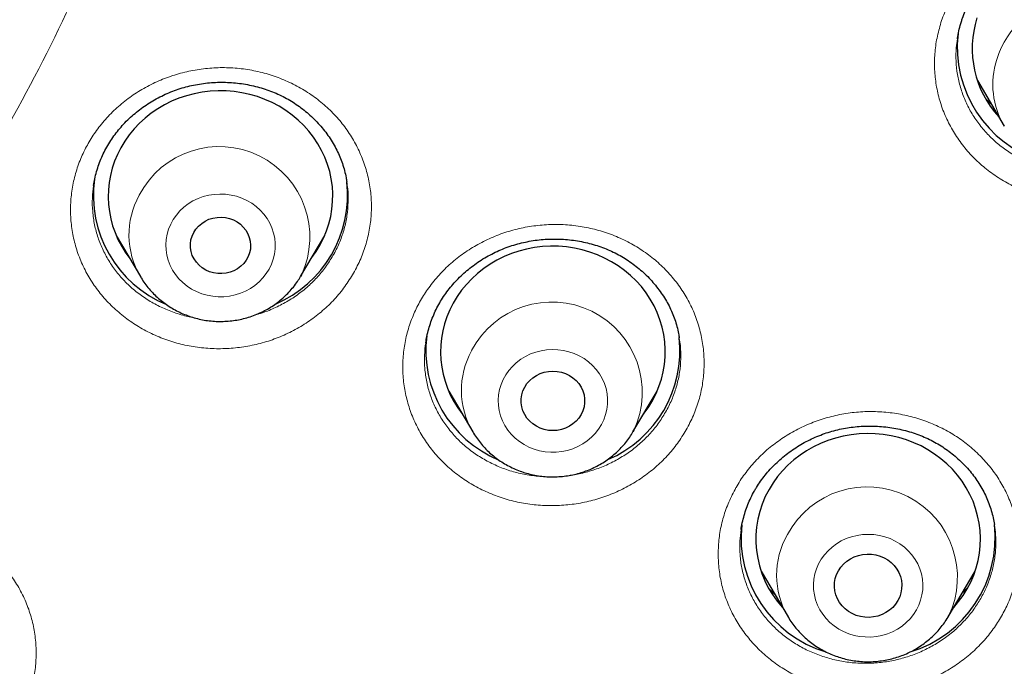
# Model space of a CAD drawing. Header units: millimetres. Extents: x 8 to 971, y 12 to 977.
# Tile 141 of 195: x 366 to 379, y 779 to 787. Entities that reach past the tile are written whole.
import ezdxf

# ---------------------------------------------------------------- set-up
doc = ezdxf.new("R2010")
doc.units = ezdxf.units.MM

msp = doc.modelspace()

# ---------------------------------------------------------------- linework, layer by layer
at = {"color": 7, "linetype": 'Continuous', "lineweight": 30}
for p, q in [((378.673, 786.616), (379.032, 786.006)), ((366.87, 785.22), (366.869, 785.213)), ((370.25, 785.262), (370.249, 785.269)), ((367.172, 784.545), (367.494, 783.999)), ((369.634, 783.999), (369.956, 784.545)), ((367.269, 784.381), (367.244, 784.405)), ((369.894, 784.421), (369.866, 784.393)), ((369.645, 784.018), (369.634, 783.999)), ((371.306, 783.122), (371.305, 783.113)), ((374.692, 783.171), (374.69, 783.179)), ((371.612, 782.469), (371.934, 781.923)), ((374.073, 781.923), (374.396, 782.469)), ((374.333, 782.343), (374.306, 782.318)), ((374.085, 781.942), (374.074, 781.923)), ((378.9, 780.679), (378.899, 780.688)), ((375.784, 780.064), (376.144, 779.454)), ((378.283, 779.454), (378.643, 780.064)), ((376.144, 779.454), (376.142, 779.457)), ((378.287, 779.46), (378.284, 779.455))]:
    msp.add_line(p, q, dxfattribs=at)
at = {"color": 252, "linetype": 'Continuous', "lineweight": 0}
for p, q in [((367.267, 784.385), (367.242, 784.409)), ((369.894, 784.422), (369.868, 784.395)), ((371.713, 782.298), (371.686, 782.325)), ((374.33, 782.338), (374.304, 782.313)), ((378.54, 779.838), (378.472, 779.773))]:
    msp.add_line(p, q, dxfattribs=at)
at = {"color": 7, "linetype": 'Continuous', "lineweight": 30, "flags": 128}
for points in [[(369.777, 784.241), (369.784, 784.251), (369.843, 784.335), (369.896, 784.422), (369.942, 784.513), (369.981, 784.607), (370.012, 784.703), (370.037, 784.801), (370.053, 784.9), (370.062, 785.001), (370.064, 785.101), (370.058, 785.202), (370.044, 785.302), (370.023, 785.4), (369.994, 785.497), (369.958, 785.592), (369.915, 785.684), (369.865, 785.773), (369.808, 785.858), (369.745, 785.94), (369.676, 786.017), (369.602, 786.089), (369.522, 786.156), (369.437, 786.217), (369.348, 786.273), (369.254, 786.322), (369.158, 786.365), (369.058, 786.402), (368.955, 786.431), (368.851, 786.454), (368.745, 786.47), (368.639, 786.479), (368.532, 786.48), (368.425, 786.474), (368.319, 786.461), (368.214, 786.441), (368.11, 786.414), (368.01, 786.38), (367.912, 786.34), (367.817, 786.293), (367.726, 786.24), (367.639, 786.18), (367.558, 786.116), (367.481, 786.046), (367.41, 785.97), (367.344, 785.891), (367.285, 785.807), (367.232, 785.719)], [(368.207, 784.588), (368.237, 784.633), (368.272, 784.673), (368.313, 784.709), (368.36, 784.739), (368.41, 784.763), (368.463, 784.779), (368.518, 784.789), (368.574, 784.792), (368.63, 784.787), (368.684, 784.774), (368.737, 784.755), (368.785, 784.729), (368.83, 784.697), (368.869, 784.66), (368.903, 784.618), (368.93, 784.571), (368.949, 784.522), (368.962, 784.471), (368.966, 784.418), (368.963, 784.365), (368.952, 784.314), (368.933, 784.264), (368.907, 784.217), (368.875, 784.174), (368.836, 784.136), (368.793, 784.103), (368.744, 784.076), (368.693, 784.056), (368.638, 784.043), (368.583, 784.037), (368.527, 784.038), (368.471, 784.047), (368.418, 784.062), (368.367, 784.085), (368.32, 784.114), (368.278, 784.149), (368.242, 784.189), (368.211, 784.233), (368.188, 784.281), (368.172, 784.332), (368.164, 784.384), (368.163, 784.436), (368.17, 784.489), (368.185, 784.539), (368.207, 784.588)], [(374.216, 782.165), (374.224, 782.175), (374.283, 782.259), (374.336, 782.346), (374.381, 782.437), (374.42, 782.531), (374.452, 782.627), (374.476, 782.725), (374.493, 782.824), (374.502, 782.925), (374.503, 783.025), (374.497, 783.126), (374.483, 783.225), (374.462, 783.324), (374.433, 783.421), (374.397, 783.516), (374.354, 783.608), (374.304, 783.697), (374.248, 783.782), (374.185, 783.864), (374.116, 783.941), (374.041, 784.013), (373.961, 784.08), (373.876, 784.141), (373.787, 784.197), (373.694, 784.246), (373.597, 784.289), (373.497, 784.326), (373.395, 784.355), (373.291, 784.378), (373.185, 784.394), (373.078, 784.402), (372.971, 784.404), (372.864, 784.398), (372.758, 784.385), (372.653, 784.365), (372.55, 784.338), (372.449, 784.304), (372.351, 784.264), (372.256, 784.217), (372.165, 784.164), (372.079, 784.104), (371.997, 784.04), (371.92, 783.969), (371.849, 783.894), (371.784, 783.815), (371.724, 783.731), (371.672, 783.643)], [(372.627, 782.521), (372.657, 782.568), (372.694, 782.61), (372.736, 782.647), (372.784, 782.678), (372.835, 782.703), (372.889, 782.721), (372.946, 782.732), (373.004, 782.736), (373.061, 782.732), (373.118, 782.721), (373.173, 782.703), (373.224, 782.678), (373.271, 782.647), (373.313, 782.61), (373.35, 782.568), (373.38, 782.521), (373.403, 782.471), (373.419, 782.419), (373.426, 782.365), (373.426, 782.311), (373.419, 782.257), (373.403, 782.205), (373.38, 782.155), (373.35, 782.108), (373.313, 782.066), (373.271, 782.029), (373.224, 781.998), (373.173, 781.973), (373.118, 781.955), (373.061, 781.943), (373.004, 781.94), (372.946, 781.943), (372.889, 781.955), (372.835, 781.973), (372.784, 781.998), (372.736, 782.029), (372.694, 782.066), (372.657, 782.108), (372.627, 782.155), (372.604, 782.205), (372.589, 782.257), (372.581, 782.311), (372.581, 782.365), (372.589, 782.419), (372.604, 782.471), (372.627, 782.521)], [(378.358, 779.58), (378.422, 779.657), (378.483, 779.74), (378.536, 779.827), (378.583, 779.917), (378.624, 780.011), (378.656, 780.106), (378.682, 780.204), (378.7, 780.303), (378.711, 780.403), (378.713, 780.504), (378.709, 780.605), (378.696, 780.704), (378.676, 780.803), (378.649, 780.901), (378.614, 780.996), (378.572, 781.088), (378.524, 781.178), (378.468, 781.264), (378.406, 781.346), (378.338, 781.424), (378.265, 781.497), (378.186, 781.565), (378.102, 781.627), (378.013, 781.684), (377.921, 781.735), (377.824, 781.779), (377.725, 781.816), (377.623, 781.847), (377.519, 781.871), (377.414, 781.888), (377.307, 781.898), (377.2, 781.901), (377.093, 781.896), (376.987, 781.885), (376.882, 781.866), (376.778, 781.84), (376.677, 781.808), (376.578, 781.768), (376.483, 781.723), (376.391, 781.67), (376.304, 781.612), (376.221, 781.548), (376.143, 781.479), (376.071, 781.405), (376.005, 781.326), (375.944, 781.243), (375.891, 781.156), (375.891, 781.156)], [(376.817, 780.068), (376.848, 780.115), (376.885, 780.158), (376.928, 780.196), (376.976, 780.228), (377.028, 780.254), (377.083, 780.274), (377.14, 780.286), (377.199, 780.292), (377.258, 780.29), (377.316, 780.281), (377.372, 780.265), (377.426, 780.242), (377.476, 780.213), (377.521, 780.178), (377.561, 780.137), (377.596, 780.092), (377.623, 780.044), (377.644, 779.992), (377.657, 779.938), (377.663, 779.883), (377.661, 779.828), (377.652, 779.773), (377.635, 779.72), (377.61, 779.67), (377.579, 779.623), (377.542, 779.58), (377.499, 779.542), (377.451, 779.51), (377.399, 779.484), (377.344, 779.464), (377.287, 779.452), (377.228, 779.446), (377.169, 779.448), (377.111, 779.457), (377.055, 779.473), (377.001, 779.496), (376.951, 779.525), (376.906, 779.56), (376.866, 779.601), (376.831, 779.646), (376.804, 779.694), (376.783, 779.746), (376.77, 779.8), (376.764, 779.855), (376.766, 779.91), (376.775, 779.965), (376.792, 780.018), (376.817, 780.068)]]:
    msp.add_lwpolyline(points, dxfattribs=at)
at = {"color": 252, "linetype": 'Continuous', "lineweight": 0, "flags": 128}
for points in [[(369.213, 784.098), (369.244, 784.163), (369.268, 784.23), (369.284, 784.299), (369.293, 784.369), (369.294, 784.439), (369.288, 784.51), (369.273, 784.579), (369.251, 784.647), (369.222, 784.712), (369.186, 784.774), (369.144, 784.832), (369.095, 784.886), (369.04, 784.935), (368.981, 784.978), (368.917, 785.015), (368.849, 785.046), (368.779, 785.07), (368.706, 785.087), (368.631, 785.098), (368.556, 785.1), (368.481, 785.096), (368.407, 785.084), (368.334, 785.066), (368.264, 785.04), (368.197, 785.008), (368.134, 784.969), (368.076, 784.925), (368.023, 784.875), (367.975, 784.82), (367.934, 784.761), (367.899, 784.698), (367.872, 784.632), (367.852, 784.564), (367.839, 784.495), (367.834, 784.424), (367.837, 784.353), (367.847, 784.283), (367.865, 784.215), (367.891, 784.148), (367.923, 784.085), (367.963, 784.025), (368.009, 783.968), (368.06, 783.917), (368.117, 783.871), (368.179, 783.831), (368.245, 783.797), (368.314, 783.769), (368.386, 783.748), (368.46, 783.735), (368.535, 783.728), (368.61, 783.729), (368.685, 783.737), (368.758, 783.752), (368.83, 783.775), (368.898, 783.804), (368.963, 783.839), (369.024, 783.881), (369.08, 783.928), (369.13, 783.98), (369.175, 784.037), (369.213, 784.098)], [(373.652, 782.022), (373.683, 782.086), (373.707, 782.154), (373.724, 782.222), (373.733, 782.293), (373.734, 782.363), (373.727, 782.434), (373.713, 782.503), (373.691, 782.571), (373.662, 782.636), (373.626, 782.698), (373.583, 782.756), (373.534, 782.81), (373.48, 782.859), (373.42, 782.902), (373.356, 782.939), (373.289, 782.97), (373.218, 782.994), (373.145, 783.011), (373.071, 783.021), (372.996, 783.024), (372.92, 783.02), (372.846, 783.008), (372.774, 782.989), (372.704, 782.964), (372.637, 782.931), (372.574, 782.893), (372.515, 782.848), (372.462, 782.799), (372.415, 782.744), (372.373, 782.685), (372.339, 782.622), (372.311, 782.556), (372.291, 782.488), (372.278, 782.418), (372.273, 782.348), (372.276, 782.277), (372.287, 782.207), (372.305, 782.139), (372.33, 782.072), (372.363, 782.009), (372.402, 781.948), (372.448, 781.892), (372.5, 781.841), (372.557, 781.795), (372.619, 781.755), (372.684, 781.721), (372.754, 781.693), (372.826, 781.672), (372.899, 781.659), (372.974, 781.652), (373.049, 781.653), (373.124, 781.661), (373.198, 781.676), (373.269, 781.698), (373.338, 781.727), (373.403, 781.763), (373.463, 781.805), (373.519, 781.852), (373.57, 781.904), (373.614, 781.961), (373.652, 782.022)], [(377.858, 779.545), (377.89, 779.609), (377.915, 779.676), (377.932, 779.745), (377.942, 779.815), (377.944, 779.886), (377.938, 779.956), (377.925, 780.026), (377.904, 780.093), (377.876, 780.159), (377.84, 780.221), (377.798, 780.28), (377.75, 780.334), (377.697, 780.384), (377.638, 780.428), (377.574, 780.466), (377.507, 780.498), (377.437, 780.523), (377.364, 780.541), (377.29, 780.552), (377.215, 780.555), (377.14, 780.552), (377.065, 780.541), (376.992, 780.523), (376.922, 780.498), (376.855, 780.467), (376.791, 780.429), (376.732, 780.385), (376.678, 780.336), (376.63, 780.282), (376.588, 780.223), (376.552, 780.161), (376.524, 780.096), (376.503, 780.028), (376.489, 779.958), (376.483, 779.888), (376.485, 779.817), (376.495, 779.747), (376.512, 779.678), (376.536, 779.611), (376.568, 779.547), (376.607, 779.487), (376.652, 779.43), (376.703, 779.378), (376.759, 779.331), (376.82, 779.29), (376.886, 779.256), (376.955, 779.227), (377.026, 779.206), (377.1, 779.191), (377.175, 779.184), (377.25, 779.183), (377.325, 779.191), (377.398, 779.205), (377.47, 779.226), (377.539, 779.255), (377.605, 779.289), (377.666, 779.33), (377.722, 779.377), (377.774, 779.428), (377.819, 779.485), (377.858, 779.545)]]:
    msp.add_lwpolyline(points, dxfattribs=at)
at = {"color": 252, "linetype": 'Continuous', "lineweight": 0}
for centre, radius, start, end in [((380.085, 786.536), 1.209, 334.108, 162.6455), ((379.968, 786.562), 1.089, 162.1439, 210.6982), ((368.549, 784.526), 1.208, 335.1598, 152.4583), ((368.432, 784.555), 1.09, 150.9792, 210.544), ((372.989, 782.45), 1.208, 335.1596, 152.4591), ((372.871, 782.479), 1.09, 150.9782, 210.545), ((377.199, 779.982), 1.207, 334.391, 151.8116), ((377.081, 780.01), 1.09, 150.2002, 210.4869)]:
    msp.add_arc(centre, radius, start, end, dxfattribs=at)
at = {"color": 7, "linetype": 'Continuous', "lineweight": 30}
for centre, radius, start, end in [((379.95, 787.043), 1.347, 162.3044, 222.5567), ((379.997, 787.062), 1.593, 173.4037, 252.7594), ((368.406, 785.07), 1.341, 151.0463, 218.1799), ((368.447, 785.084), 1.58, 172.117, 247.5583), ((368.677, 785.088), 1.585, 293.1011, 6.359), ((372.845, 782.994), 1.341, 151.0465, 218.1797), ((372.89, 783.01), 1.583, 172.8038, 247.4787), ((373.116, 783.012), 1.585, 293.103, 6.1626), ((377.059, 780.49), 1.345, 150.3406, 222.5874), ((377.11, 780.51), 1.594, 173.8129, 253.1696), ((377.314, 780.512), 1.596, 286.7391, 6.2015)]:
    msp.add_arc(centre, radius, start, end, dxfattribs=at)
for points, knots in [([(340.08, 755.314), (338.877, 755.42), (336.473, 755.633), (332.915, 756.297), (329.422, 757.208), (326.048, 758.376), (322.809, 759.778), (319.723, 761.402), (316.782, 763.249), (314.004, 765.307), (311.407, 767.563), (309.006, 770.004), (306.816, 772.614), (304.851, 775.377), (303.123, 778.277), (301.642, 781.296), (300.418, 784.414), (299.458, 787.613), (298.768, 790.873), (298.352, 794.173), (298.213, 797.494), (298.352, 800.816), (298.768, 804.116), (299.458, 807.376), (300.418, 810.575), (301.642, 813.693), (303.123, 816.712), (304.851, 819.612), (306.816, 822.375), (309.006, 824.985), (311.407, 827.426), (314.004, 829.682), (316.782, 831.74), (319.723, 833.586), (322.809, 835.21), (326.021, 836.602), (329.339, 837.752), (332.744, 838.655), (336.213, 839.303), (339.725, 839.694), (343.26, 839.824), (346.794, 839.694), (350.306, 839.303), (353.775, 838.655), (357.18, 837.752), (360.498, 836.602), (363.71, 835.21), (366.796, 833.586), (369.737, 831.74), (372.515, 829.682), (375.112, 827.426), (377.513, 824.985), (379.703, 822.375), (381.668, 819.612), (383.396, 816.712), (384.877, 813.693), (386.101, 810.575), (387.061, 807.376), (387.751, 804.116), (388.167, 800.816), (388.306, 797.494), (388.167, 794.173), (387.751, 790.873), (387.061, 787.613), (386.101, 784.414), (384.877, 781.296), (383.396, 778.277), (381.668, 775.377), (379.703, 772.614), (377.513, 770.004), (375.112, 767.563), (372.515, 765.307), (369.737, 763.249), (366.796, 761.402), (363.71, 759.778), (360.471, 758.376), (357.097, 757.208), (353.604, 756.297), (350.047, 755.633), (347.642, 755.42), (346.439, 755.314)], [0, 0, 0, 0, 0.013106, 0.026212, 0.039318, 0.052424, 0.065212, 0.078, 0.090788, 0.103576, 0.116364, 0.129151, 0.141939, 0.154727, 0.167515, 0.180303, 0.193091, 0.205879, 0.218667, 0.231454, 0.244242, 0.25703, 0.269818, 0.282606, 0.295394, 0.308182, 0.32097, 0.333758, 0.346545, 0.359333, 0.372121, 0.384909, 0.397697, 0.410485, 0.423273, 0.436061, 0.448848, 0.461636, 0.474424, 0.487212, 0.5, 0.512788, 0.525576, 0.538364, 0.551152, 0.563939, 0.576727, 0.589515, 0.602303, 0.615091, 0.627879, 0.640667, 0.653455, 0.666242, 0.67903, 0.691818, 0.704606, 0.717394, 0.730182, 0.74297, 0.755758, 0.768546, 0.781333, 0.794121, 0.806909, 0.819697, 0.832485, 0.845273, 0.858061, 0.870849, 0.883636, 0.896424, 0.909212, 0.922, 0.934788, 0.947576, 0.960682, 0.973788, 0.986894, 1, 1, 1, 1]), ([(364.833, 758.173), (364.904, 758.206), (365.164, 758.331), (365.602, 758.549), (366.135, 758.82), (366.637, 759.085), (367.111, 759.341), (367.558, 759.589), (367.983, 759.831), (368.386, 760.065), (368.765, 760.29), (369.12, 760.505), (369.45, 760.709), (369.755, 760.901), (370.036, 761.08), (370.293, 761.246), (370.525, 761.399), (370.735, 761.538), (370.921, 761.664), (371.085, 761.775), (371.227, 761.872), (371.346, 761.954), (371.444, 762.022), (371.516, 762.072), (371.567, 762.107), (371.6, 762.13), (371.624, 762.147), (371.644, 762.161), (371.672, 762.181), (371.715, 762.211), (371.78, 762.257), (371.865, 762.317), (371.969, 762.391), (372.093, 762.48), (372.236, 762.583), (372.397, 762.701), (372.571, 762.829), (372.751, 762.963), (373.037, 763.177), (373.424, 763.472), (374.036, 763.952), (374.76, 764.542), (375.451, 765.132), (375.993, 765.612), (376.393, 765.975), (376.788, 766.341), (377.133, 766.67), (377.436, 766.963), (377.702, 767.225), (377.979, 767.502), (378.266, 767.795), (378.571, 768.111), (378.892, 768.451), (379.229, 768.816), (379.577, 769.2), (379.933, 769.604), (380.299, 770.029), (380.666, 770.465), (381.032, 770.912), (381.397, 771.37), (381.768, 771.847), (382.143, 772.344), (382.452, 772.766), (382.696, 773.106), (382.873, 773.357), (383.044, 773.602), (383.205, 773.836), (383.353, 774.054), (383.495, 774.267), (383.63, 774.47), (383.756, 774.664), (383.866, 774.834), (383.955, 774.973), (384.025, 775.083), (384.079, 775.168), (384.123, 775.237), (384.158, 775.293), (384.187, 775.339), (384.215, 775.384), (384.247, 775.435), (384.285, 775.497), (384.334, 775.577), (384.395, 775.676), (384.469, 775.796), (384.551, 775.933), (384.64, 776.08), (384.731, 776.233), (384.866, 776.462), (385.046, 776.771), (385.285, 777.193), (385.543, 777.66), (385.818, 778.175), (386.103, 778.726), (386.396, 779.312), (386.692, 779.93), (386.984, 780.563), (387.269, 781.21), (387.541, 781.857), (387.8, 782.502), (388.047, 783.146), (388.243, 783.685), (388.394, 784.114), (388.502, 784.43), (388.605, 784.738), (388.7, 785.029), (388.785, 785.295), (388.859, 785.534), (388.924, 785.745), (388.979, 785.93), (389.026, 786.088), (389.06, 786.204), (389.083, 786.286), (389.098, 786.338), (389.111, 786.382), (389.121, 786.418), (389.131, 786.453), (389.143, 786.494), (389.159, 786.552), (389.181, 786.629), (389.208, 786.728), (389.242, 786.849), (389.28, 786.991), (389.324, 787.155), (389.373, 787.341), (389.425, 787.543), (389.479, 787.756), (389.533, 787.972), (389.586, 788.19), (389.637, 788.405), (389.685, 788.615), (389.749, 788.897), (389.825, 789.246), (389.911, 789.658), (389.988, 790.051), (390.059, 790.426), (390.123, 790.783), (390.18, 791.12), (390.232, 791.44), (390.279, 791.74), (390.321, 792.022), (390.369, 792.367), (390.423, 792.775), (390.479, 793.236), (390.527, 793.669), (390.567, 794.072), (390.594, 794.373), (390.611, 794.574), (390.62, 794.677), (390.627, 794.761), (390.631, 794.82), (390.635, 794.864), (390.638, 794.905), (390.642, 794.961), (390.647, 795.035), (390.655, 795.135), (390.663, 795.26), (390.673, 795.404), (390.682, 795.555), (390.691, 795.711), (390.7, 795.871), (390.71, 796.068), (390.721, 796.304), (390.731, 796.583), (390.74, 796.851), (390.747, 797.101), (390.751, 797.321), (390.754, 797.521), (390.756, 797.702), (390.757, 797.863), (390.758, 797.985), (390.758, 798.077), (390.758, 798.146), (390.758, 798.216), (390.758, 798.261), (390.758, 798.284)], [0, 0, 0, 0, 0.004554, 0.016714, 0.028355, 0.039282, 0.049707, 0.059631, 0.069053, 0.078151, 0.086726, 0.094778, 0.102308, 0.109316, 0.1158, 0.121763, 0.127173, 0.132066, 0.136443, 0.140303, 0.143646, 0.146473, 0.148782, 0.150575, 0.151637, 0.152373, 0.152928, 0.153374, 0.153813, 0.154908, 0.15646, 0.158471, 0.160972, 0.163941, 0.16738, 0.171287, 0.175621, 0.180029, 0.184433, 0.196521, 0.208575, 0.230017, 0.251351, 0.261978, 0.272578, 0.283152, 0.293728, 0.300686, 0.30802, 0.315728, 0.323812, 0.332271, 0.341653, 0.351458, 0.361684, 0.372333, 0.383405, 0.394899, 0.406123, 0.417723, 0.429698, 0.44205, 0.454776, 0.460844, 0.466994, 0.473047, 0.478697, 0.483937, 0.488767, 0.493935, 0.498534, 0.502565, 0.506027, 0.508387, 0.510383, 0.512015, 0.513283, 0.514317, 0.515307, 0.516458, 0.517906, 0.519649, 0.522056, 0.524866, 0.528078, 0.531571, 0.535126, 0.538739, 0.547483, 0.556547, 0.567755, 0.579416, 0.591531, 0.604986, 0.618711, 0.632661, 0.646836, 0.661237, 0.674881, 0.688721, 0.702758, 0.709443, 0.716172, 0.722861, 0.729044, 0.734653, 0.739686, 0.744145, 0.748029, 0.751338, 0.754072, 0.755355, 0.756456, 0.757376, 0.758115, 0.758711, 0.759541, 0.760705, 0.762325, 0.764394, 0.766913, 0.769882, 0.7733, 0.777168, 0.781486, 0.78584, 0.790431, 0.79495, 0.799383, 0.803732, 0.807997, 0.81685, 0.825313, 0.833388, 0.841075, 0.848372, 0.85528, 0.861799, 0.86793, 0.873671, 0.879033, 0.889039, 0.898525, 0.907179, 0.915349, 0.923035, 0.925455, 0.927568, 0.929269, 0.93056, 0.931164, 0.931928, 0.933057, 0.934553, 0.936415, 0.939139, 0.942104, 0.945157, 0.948297, 0.951526, 0.954841, 0.960229, 0.965834, 0.971654, 0.976476, 0.980904, 0.984939, 0.988581, 0.991829, 0.994685, 0.995999, 0.997298, 0.998621, 1, 1, 1, 1]), ([(378.459, 787.406), (378.464, 787.421), (378.48, 787.467), (378.51, 787.543), (378.553, 787.634), (378.603, 787.722), (378.659, 787.809), (378.72, 787.892), (378.788, 787.972), (378.86, 788.049), (378.938, 788.121), (379.02, 788.188), (379.105, 788.25), (379.194, 788.307), (379.287, 788.358), (379.381, 788.403), (379.479, 788.443), (379.579, 788.477), (379.683, 788.505), (379.789, 788.528), (379.896, 788.545), (380.005, 788.555), (380.115, 788.56), (380.224, 788.558), (380.331, 788.55), (380.437, 788.536), (380.541, 788.516), (380.641, 788.489), (380.74, 788.457), (380.837, 788.419), (380.932, 788.375), (381.024, 788.325), (381.113, 788.27), (381.198, 788.209), (381.279, 788.143), (381.356, 788.073), (381.427, 787.999), (381.492, 787.921), (381.552, 787.839), (381.605, 787.755), (381.652, 787.668), (381.694, 787.578), (381.729, 787.486), (381.757, 787.39), (381.778, 787.303), (381.786, 787.247), (381.79, 787.224)], [0, 0, 0, 0, 0.011011, 0.033905, 0.056907, 0.08005, 0.103319, 0.126683, 0.150111, 0.17356, 0.196972, 0.220299, 0.2435, 0.266538, 0.289384, 0.312015, 0.334561, 0.357328, 0.380346, 0.403569, 0.426939, 0.450389, 0.473848, 0.497223, 0.520448, 0.543466, 0.566232, 0.58875, 0.611273, 0.634093, 0.657129, 0.680348, 0.703709, 0.727168, 0.750677, 0.774182, 0.797633, 0.82099, 0.844234, 0.86735, 0.890342, 0.913435, 0.936693, 0.960104, 0.983642, 1, 1, 1, 1]), ([(378.405, 787.172), (378.405, 787.175), (378.409, 787.212), (378.424, 787.28), (378.443, 787.355), (378.456, 787.396), (378.459, 787.406)], [0, 0, 0, 0, 0.04097, 0.459667, 0.87537, 1, 1, 1, 1]), ([(366.87, 785.213), (366.875, 785.243), (366.885, 785.306), (366.909, 785.401), (366.94, 785.497), (366.977, 785.591), (367.02, 785.683), (367.07, 785.771), (367.125, 785.856), (367.186, 785.937), (367.252, 786.016), (367.324, 786.091), (367.402, 786.162), (367.484, 786.228), (367.57, 786.29), (367.66, 786.347), (367.754, 786.399), (367.851, 786.444), (367.95, 786.484), (368.051, 786.518), (368.153, 786.545), (368.257, 786.567), (368.362, 786.582), (368.469, 786.592), (368.577, 786.595), (368.685, 786.592), (368.793, 786.583), (368.9, 786.568), (369.006, 786.546), (369.109, 786.519), (369.21, 786.486), (369.307, 786.447), (369.401, 786.403), (369.49, 786.354), (369.577, 786.299), (369.661, 786.238), (369.741, 786.172), (369.817, 786.102), (369.888, 786.026), (369.954, 785.947), (370.015, 785.864), (370.07, 785.778), (370.118, 785.689), (370.159, 785.599), (370.194, 785.508), (370.221, 785.414), (370.24, 785.334), (370.248, 785.286), (370.25, 785.269)], [0, 0, 0, 0, 0.0203655, 0.042813, 0.0651815, 0.0874372, 0.109559, 0.1315261, 0.1533369, 0.1752134, 0.1971989, 0.219278, 0.2414252, 0.2636117, 0.2858039, 0.3079621, 0.3300554, 0.352058, 0.3739496, 0.3957183, 0.4172953, 0.4387888, 0.4604632, 0.4823001, 0.5042733, 0.5263479, 0.548483, 0.5706314, 0.592732, 0.6147415, 0.6366197, 0.6583373, 0.6798594, 0.701259, 0.7228971, 0.7448126, 0.7669619, 0.7892924, 0.8117389, 0.8342365, 0.8567102, 0.8790812, 0.9012985, 0.923314, 0.9451017, 0.9668602, 0.9888365, 1, 1, 1, 1]), ([(378.855, 786.307), (378.842, 786.317), (378.819, 786.337), (378.799, 786.359), (378.789, 786.369)], [0, 0, 0, 0, 0.5275111, 1, 1, 1, 1]), ([(371.306, 783.113), (371.31, 783.142), (371.32, 783.204), (371.344, 783.298), (371.374, 783.394), (371.411, 783.489), (371.454, 783.58), (371.503, 783.668), (371.558, 783.754), (371.619, 783.835), (371.685, 783.914), (371.757, 783.989), (371.834, 784.061), (371.916, 784.128), (372.002, 784.19), (372.092, 784.248), (372.186, 784.299), (372.282, 784.346), (372.381, 784.386), (372.482, 784.42), (372.584, 784.448), (372.688, 784.47), (372.794, 784.487), (372.9, 784.497), (373.008, 784.501), (373.117, 784.498), (373.225, 784.49), (373.332, 784.475), (373.438, 784.455), (373.542, 784.428), (373.643, 784.396), (373.74, 784.358), (373.834, 784.314), (373.924, 784.266), (374.011, 784.211), (374.095, 784.151), (374.175, 784.086), (374.252, 784.016), (374.324, 783.941), (374.39, 783.862), (374.451, 783.779), (374.507, 783.694), (374.555, 783.606), (374.597, 783.516), (374.633, 783.425), (374.661, 783.331), (374.681, 783.25), (374.689, 783.198), (374.691, 783.18)], [0, 0, 0, 0, 0.0195325, 0.0419638, 0.0643082, 0.0865443, 0.1086472, 0.1305944, 0.1523758, 0.174215, 0.1961658, 0.2182088, 0.2403231, 0.2624819, 0.2846486, 0.3067824, 0.3288537, 0.3508376, 0.3727123, 0.3944662, 0.4160458, 0.4375058, 0.459148, 0.480955, 0.5029012, 0.5249522, 0.5470672, 0.5692012, 0.5912917, 0.6132943, 0.6351693, 0.6568867, 0.6784108, 0.6997784, 0.7213836, 0.7432684, 0.7653915, 0.7876974, 0.8101279, 0.8326156, 0.8550853, 0.8774576, 0.8996837, 0.9217084, 0.9435056, 0.9651868, 0.9871464, 1, 1, 1, 1]), ([(367.493, 784.002), (367.497, 783.995), (367.516, 783.961), (367.554, 783.906), (367.609, 783.835), (367.67, 783.768), (367.735, 783.706), (367.806, 783.649), (367.88, 783.597), (367.958, 783.551), (368.04, 783.51), (368.125, 783.476), (368.212, 783.447), (368.301, 783.425), (368.392, 783.409), (368.484, 783.4), (368.576, 783.398), (368.669, 783.402), (368.761, 783.413), (368.851, 783.43), (368.94, 783.454), (369.028, 783.485), (369.112, 783.521), (369.193, 783.564), (369.271, 783.612), (369.345, 783.666), (369.414, 783.726), (369.479, 783.789), (369.538, 783.858), (369.59, 783.928), (369.62, 783.976), (369.634, 783.999)], [0, 0, 0, 0, 0.009664, 0.044708, 0.079809, 0.114963, 0.150175, 0.185445, 0.220779, 0.25617, 0.291619, 0.327122, 0.362673, 0.398269, 0.433904, 0.469572, 0.505266, 0.540982, 0.576709, 0.612441, 0.648169, 0.683889, 0.719588, 0.755264, 0.790903, 0.826503, 0.862056, 0.897554, 0.932996, 0.968375, 1, 1, 1, 1]), ([(371.713, 782.297), (371.713, 782.297), (371.703, 782.306), (371.694, 782.316), (371.686, 782.324)], [0, 0, 0, 0, 0.070446, 1, 1, 1, 1]), ([(371.933, 781.926), (371.937, 781.919), (371.955, 781.885), (371.994, 781.829), (372.049, 781.759), (372.109, 781.692), (372.175, 781.63), (372.245, 781.573), (372.32, 781.521), (372.398, 781.475), (372.48, 781.434), (372.564, 781.4), (372.652, 781.371), (372.741, 781.349), (372.832, 781.333), (372.924, 781.324), (373.016, 781.322), (373.108, 781.326), (373.2, 781.337), (373.291, 781.354), (373.38, 781.378), (373.467, 781.409), (373.551, 781.445), (373.633, 781.488), (373.711, 781.536), (373.784, 781.59), (373.854, 781.649), (373.918, 781.713), (373.977, 781.782), (374.03, 781.852), (374.059, 781.9), (374.073, 781.923)], [0, 0, 0, 0, 0.009659, 0.044708, 0.079805, 0.114959, 0.150172, 0.185445, 0.220776, 0.256168, 0.291616, 0.327119, 0.362671, 0.398267, 0.433902, 0.469571, 0.505266, 0.540981, 0.57671, 0.612442, 0.64817, 0.683889, 0.71959, 0.755264, 0.790906, 0.826506, 0.862059, 0.897558, 0.932996, 0.968374, 1, 1, 1, 1]), ([(375.698, 781.14), (375.706, 781.154), (375.731, 781.196), (375.777, 781.266), (375.838, 781.347), (375.904, 781.425), (375.977, 781.499), (376.055, 781.57), (376.137, 781.637), (376.224, 781.698), (376.314, 781.755), (376.408, 781.807), (376.505, 781.852), (376.604, 781.892), (376.705, 781.926), (376.807, 781.953), (376.91, 781.974), (377.015, 781.99), (377.122, 781.999), (377.231, 782.002), (377.339, 782), (377.448, 781.991), (377.556, 781.975), (377.662, 781.954), (377.765, 781.927), (377.866, 781.894), (377.963, 781.856), (378.056, 781.812), (378.145, 781.763), (378.232, 781.708), (378.315, 781.648), (378.395, 781.583), (378.471, 781.512), (378.542, 781.438), (378.607, 781.359), (378.667, 781.276), (378.721, 781.19), (378.769, 781.102), (378.81, 781.012), (378.845, 780.919), (378.873, 780.825), (378.891, 780.748), (378.898, 780.702), (378.9, 780.688)], [0, 0, 0, 0, 0.011938, 0.036621, 0.061414, 0.086364, 0.111452, 0.136652, 0.161927, 0.187233, 0.212506, 0.237697, 0.262759, 0.287649, 0.312338, 0.336797, 0.36117, 0.385788, 0.410686, 0.435811, 0.461103, 0.486488, 0.51189, 0.537208, 0.562371, 0.587318, 0.611997, 0.636411, 0.66083, 0.68559, 0.710591, 0.735799, 0.761173, 0.786659, 0.812208, 0.837766, 0.863269, 0.88868, 0.913969, 0.939117, 0.964127, 0.989206, 1, 1, 1, 1]), ([(375.518, 780.621), (375.518, 780.626), (375.523, 780.664), (375.538, 780.735), (375.564, 780.833), (375.597, 780.929), (375.636, 781.022), (375.671, 781.092), (375.692, 781.131), (375.698, 781.14)], [0, 0, 0, 0, 0.02611, 0.211283, 0.395836, 0.579474, 0.761882, 0.942915, 1, 1, 1, 1]), ([(375.965, 779.757), (375.953, 779.767), (375.928, 779.789), (375.905, 779.813), (375.893, 779.826)], [0, 0, 0, 0, 0.454765, 1, 1, 1, 1]), ([(378.543, 779.843), (378.524, 779.824), (378.502, 779.801), (378.478, 779.78), (378.473, 779.776)], [0, 0, 0, 0, 0.832529, 1, 1, 1, 1]), ([(376.142, 779.458), (376.143, 779.455), (376.159, 779.425), (376.195, 779.373), (376.249, 779.302), (376.308, 779.235), (376.373, 779.172), (376.442, 779.114), (376.516, 779.061), (376.594, 779.014), (376.675, 778.972), (376.759, 778.936), (376.846, 778.907), (376.935, 778.883), (377.026, 778.866), (377.117, 778.856), (377.21, 778.852), (377.302, 778.856), (377.394, 778.865), (377.485, 778.882), (377.574, 778.905), (377.662, 778.934), (377.747, 778.969), (377.829, 779.011), (377.907, 779.059), (377.982, 779.112), (378.052, 779.17), (378.117, 779.233), (378.177, 779.301), (378.232, 779.373), (378.267, 779.425), (378.283, 779.453), (378.284, 779.455)], [0, 0, 0, 0, 0.004013, 0.039018, 0.074076, 0.109189, 0.144359, 0.17959, 0.214879, 0.250229, 0.285638, 0.321099, 0.35661, 0.392166, 0.427762, 0.463393, 0.499052, 0.534733, 0.570426, 0.606127, 0.641824, 0.677512, 0.713184, 0.748833, 0.784446, 0.820023, 0.855553, 0.891027, 0.926448, 0.961807, 0.997102, 1, 1, 1, 1])]:
    msp.add_open_spline(points, degree=3, knots=knots, dxfattribs=at)
at = {"color": 252, "linetype": 'Continuous', "lineweight": 0}
for points, knots in [([(339.798, 773.529), (339.084, 773.638), (337.655, 773.856), (335.559, 774.4), (333.572, 775.079), (331.704, 775.889), (329.961, 776.806), (328.299, 777.85), (326.729, 779.012), (325.262, 780.287), (323.905, 781.666), (322.668, 783.141), (321.558, 784.703), (320.581, 786.341), (319.744, 788.047), (319.053, 789.809), (318.51, 791.616), (318.12, 793.458), (317.885, 795.323), (317.807, 797.199), (317.885, 799.076), (318.12, 800.941), (318.51, 802.783), (319.053, 804.59), (319.744, 806.352), (320.581, 808.058), (321.558, 809.696), (322.668, 811.258), (323.905, 812.733), (325.262, 814.112), (326.729, 815.387), (328.299, 816.549), (329.961, 817.593), (331.704, 818.51), (333.519, 819.296), (335.394, 819.946), (337.318, 820.456), (339.278, 820.823), (341.263, 821.043), (343.26, 821.117), (345.257, 821.043), (347.241, 820.823), (349.201, 820.456), (351.125, 819.946), (353, 819.296), (354.815, 818.51), (356.558, 817.593), (358.22, 816.549), (359.79, 815.387), (361.257, 814.112), (362.614, 812.733), (363.851, 811.258), (364.961, 809.696), (365.938, 808.058), (366.775, 806.352), (367.466, 804.59), (368.009, 802.783), (368.399, 800.941), (368.634, 799.076), (368.712, 797.199), (368.634, 795.323), (368.399, 793.458), (368.009, 791.616), (367.466, 789.809), (366.775, 788.047), (365.938, 786.341), (364.961, 784.703), (363.851, 783.141), (362.614, 781.666), (361.257, 780.287), (359.79, 779.012), (358.22, 777.85), (356.558, 776.806), (354.815, 775.889), (352.95, 775.08), (350.968, 774.403), (348.88, 773.86), (347.457, 773.641), (346.745, 773.532)], [0, 0, 0, 0, 0.014209, 0.028417, 0.042626, 0.055696, 0.068766, 0.081836, 0.094907, 0.107977, 0.121047, 0.134117, 0.147187, 0.160257, 0.173327, 0.186398, 0.199468, 0.212538, 0.225608, 0.238678, 0.251748, 0.264818, 0.277889, 0.290959, 0.304029, 0.317099, 0.330169, 0.343239, 0.356309, 0.36938, 0.38245, 0.39552, 0.40859, 0.42166, 0.43473, 0.4478, 0.460871, 0.473941, 0.487011, 0.500081, 0.513151, 0.526221, 0.539292, 0.552362, 0.565432, 0.578502, 0.591572, 0.604642, 0.617712, 0.630783, 0.643853, 0.656923, 0.669993, 0.683063, 0.696133, 0.709203, 0.722274, 0.735344, 0.748414, 0.761484, 0.774554, 0.787624, 0.800694, 0.813765, 0.826835, 0.839905, 0.852975, 0.866045, 0.879115, 0.892186, 0.905256, 0.918326, 0.931396, 0.944466, 0.957536, 0.971691, 0.985845, 1, 1, 1, 1]), ([(346.66, 774.616), (347.327, 774.721), (348.662, 774.93), (350.619, 775.442), (352.485, 776.082), (354.251, 776.847), (355.909, 777.72), (357.49, 778.712), (358.983, 779.818), (360.379, 781.031), (361.669, 782.342), (362.846, 783.745), (363.902, 785.231), (364.831, 786.789), (365.627, 788.411), (366.285, 790.087), (366.801, 791.807), (367.172, 793.559), (367.395, 795.333), (367.47, 797.118), (367.395, 798.903), (367.172, 800.677), (366.801, 802.429), (366.285, 804.148), (365.627, 805.824), (364.831, 807.446), (363.902, 809.005), (362.846, 810.49), (361.669, 811.893), (360.379, 813.205), (358.983, 814.417), (357.49, 815.523), (355.909, 816.515), (354.251, 817.388), (352.524, 818.136), (350.741, 818.754), (348.911, 819.239), (347.047, 819.588), (345.159, 819.798), (343.26, 819.868), (341.36, 819.798), (339.472, 819.588), (337.608, 819.239), (335.778, 818.754), (333.995, 818.136), (332.268, 817.388), (330.61, 816.515), (329.029, 815.523), (327.536, 814.417), (326.14, 813.205), (324.85, 811.893), (323.673, 810.49), (322.617, 809.005), (321.688, 807.446), (320.892, 805.824), (320.234, 804.148), (319.718, 802.429), (319.347, 800.677), (319.124, 798.903), (319.049, 797.118), (319.124, 795.333), (319.347, 793.559), (319.718, 791.807), (320.234, 790.087), (320.892, 788.411), (321.688, 786.789), (322.617, 785.231), (323.673, 783.745), (324.85, 782.342), (326.14, 781.031), (327.536, 779.818), (329.029, 778.712), (330.61, 777.72), (332.268, 776.847), (334.034, 776.082), (335.9, 775.442), (337.858, 774.93), (339.192, 774.721), (339.859, 774.616)], [0, 0, 0, 0, 0.013976, 0.027953, 0.041929, 0.055017, 0.068105, 0.081192, 0.09428, 0.107368, 0.120455, 0.133543, 0.146631, 0.159719, 0.172806, 0.185894, 0.198982, 0.212069, 0.225157, 0.238245, 0.251332, 0.26442, 0.277508, 0.290595, 0.303683, 0.316771, 0.329859, 0.342946, 0.356034, 0.369122, 0.382209, 0.395297, 0.408385, 0.421472, 0.43456, 0.447648, 0.460735, 0.473823, 0.486911, 0.499999, 0.513086, 0.526174, 0.539262, 0.552349, 0.565437, 0.578525, 0.591612, 0.6047, 0.617788, 0.630876, 0.643963, 0.657051, 0.670139, 0.683226, 0.696314, 0.709402, 0.722489, 0.735577, 0.748665, 0.761752, 0.77484, 0.787928, 0.801016, 0.814103, 0.827191, 0.840279, 0.853366, 0.866454, 0.879542, 0.892629, 0.905717, 0.918805, 0.931893, 0.94498, 0.958068, 0.972045, 0.986023, 1, 1, 1, 1]), ([(339.895, 775.418), (339.266, 775.519), (338.009, 775.721), (336.165, 776.207), (334.396, 776.815), (332.712, 777.545), (331.121, 778.382), (329.604, 779.334), (328.172, 780.396), (326.832, 781.559), (325.594, 782.818), (324.465, 784.164), (323.451, 785.589), (322.56, 787.085), (321.796, 788.642), (321.165, 790.25), (320.67, 791.9), (320.314, 793.581), (320.099, 795.283), (320.028, 796.996), (320.099, 798.709), (320.314, 800.411), (320.67, 802.092), (321.165, 803.742), (321.796, 805.35), (322.56, 806.907), (323.451, 808.403), (324.465, 809.828), (325.594, 811.174), (326.832, 812.433), (328.172, 813.596), (329.604, 814.657), (331.121, 815.61), (332.712, 816.447), (334.369, 817.165), (336.081, 817.758), (337.836, 818.224), (339.625, 818.558), (341.437, 818.759), (343.26, 818.827), (345.082, 818.759), (346.894, 818.558), (348.683, 818.224), (350.439, 817.758), (352.15, 817.165), (353.807, 816.447), (355.398, 815.61), (356.915, 814.657), (358.347, 813.596), (359.687, 812.433), (360.925, 811.174), (362.054, 809.828), (363.068, 808.403), (363.959, 806.907), (364.723, 805.35), (365.354, 803.742), (365.849, 802.092), (366.205, 800.411), (366.42, 798.709), (366.491, 796.996), (366.42, 795.283), (366.205, 793.581), (365.849, 791.9), (365.354, 790.25), (364.723, 788.642), (363.959, 787.085), (363.068, 785.589), (362.054, 784.164), (360.925, 782.818), (359.687, 781.559), (358.347, 780.396), (356.915, 779.334), (355.398, 778.382), (353.807, 777.545), (352.12, 776.814), (350.346, 776.205), (348.494, 775.717), (347.231, 775.515), (346.6, 775.415)], [0, 0, 0, 0, 0.013748, 0.027497, 0.041245, 0.05435, 0.067455, 0.080559, 0.093664, 0.106769, 0.119873, 0.132978, 0.146083, 0.159188, 0.172292, 0.185397, 0.198502, 0.211606, 0.224711, 0.237816, 0.250921, 0.264025, 0.27713, 0.290235, 0.30334, 0.316444, 0.329549, 0.342654, 0.355758, 0.368863, 0.381968, 0.395073, 0.408177, 0.421282, 0.434387, 0.447492, 0.460596, 0.473701, 0.486806, 0.49991, 0.513015, 0.52612, 0.539225, 0.552329, 0.565434, 0.578539, 0.591643, 0.604748, 0.617853, 0.630958, 0.644062, 0.657167, 0.670272, 0.683377, 0.696481, 0.709586, 0.722691, 0.735795, 0.7489, 0.762005, 0.77511, 0.788214, 0.801319, 0.814424, 0.827529, 0.840633, 0.853738, 0.866843, 0.879947, 0.893052, 0.906157, 0.919262, 0.932366, 0.945471, 0.958576, 0.972384, 0.986192, 1, 1, 1, 1]), ([(388.758, 797.426), (388.739, 796.495), (388.702, 794.632), (388.398, 791.846), (387.913, 789.079), (387.236, 786.349), (386.373, 783.669), (385.325, 781.053), (384.097, 778.506), (382.691, 776.038), (381.114, 773.657), (379.378, 771.378), (377.488, 769.213), (375.49, 767.208), (373.398, 765.36), (371.224, 763.667), (368.937, 762.104), (366.558, 760.664), (364.898, 759.825), (364.07, 759.406)], [0, 0, 0, 0, 0.059647, 0.119293, 0.179195, 0.239107, 0.298753, 0.35839, 0.418037, 0.477683, 0.537584, 0.597497, 0.657143, 0.716779, 0.77332, 0.829847, 0.88658, 0.943426, 1, 1, 1, 1]), ([(378.186, 787.39), (378.186, 787.391), (378.208, 787.459), (378.261, 787.593), (378.362, 787.783), (378.485, 787.963), (378.629, 788.128), (378.792, 788.278), (378.97, 788.41), (379.164, 788.523), (379.369, 788.615), (379.584, 788.685), (379.806, 788.732), (380.031, 788.756), (380.257, 788.756), (380.482, 788.732), (380.702, 788.685), (380.915, 788.615), (381.117, 788.523), (381.307, 788.41), (381.482, 788.277), (381.639, 788.127), (381.777, 787.961), (381.894, 787.781), (381.988, 787.589), (382.058, 787.389), (382.104, 787.182), (382.124, 786.972), (382.12, 786.76), (382.09, 786.554), (382.038, 786.357), (381.964, 786.166), (381.867, 785.978), (381.745, 785.798), (381.602, 785.631), (381.441, 785.481), (381.263, 785.347), (381.07, 785.233), (380.865, 785.14), (380.651, 785.068), (380.43, 785.019), (380.205, 784.994), (379.978, 784.993), (379.753, 785.015), (379.533, 785.061), (379.32, 785.13), (379.117, 785.22), (378.926, 785.332), (378.75, 785.463), (378.592, 785.612), (378.453, 785.778), (378.335, 785.957), (378.239, 786.147), (378.167, 786.347), (378.12, 786.554), (378.097, 786.764), (378.101, 786.975), (378.128, 787.185), (378.167, 787.322), (378.186, 787.39)], [0, 0, 0, 0, 0.000144, 0.0179941, 0.0359012, 0.0537511, 0.0716005, 0.0895071, 0.1073572, 0.1252188, 0.1431377, 0.1609998, 0.1788814, 0.1968201, 0.214702, 0.2326022, 0.2505595, 0.2684599, 0.2863693, 0.3043357, 0.3222452, 0.3401507, 0.3581128, 0.376018, 0.3939078, 0.4118542, 0.4297432, 0.4476132, 0.4655388, 0.4834075, 0.5001256, 0.5168422, 0.534699, 0.5526115, 0.5704674, 0.5883229, 0.6062353, 0.6240913, 0.6419591, 0.6598835, 0.6777514, 0.6956395, 0.7135846, 0.7314728, 0.7493772, 0.7673387, 0.7852432, 0.8031526, 0.8211198, 0.8390297, 0.8569304, 0.8748891, 0.8927906, 0.9106736, 0.928614, 0.9464973, 0.9643128, 0.9821851, 1, 1, 1, 1]), ([(378.406, 787.172), (378.4, 787.133), (378.385, 787.035), (378.385, 786.877), (378.403, 786.698), (378.444, 786.523), (378.505, 786.353), (378.586, 786.191), (378.687, 786.039), (378.805, 785.899), (378.94, 785.773), (379.09, 785.662), (379.252, 785.567), (379.425, 785.49), (379.606, 785.433), (379.794, 785.394), (379.985, 785.376), (380.178, 785.378), (380.369, 785.4), (380.557, 785.442), (380.739, 785.503), (380.914, 785.583), (381.077, 785.681), (381.229, 785.794), (381.366, 785.923), (381.487, 786.065), (381.591, 786.218), (381.674, 786.378), (381.736, 786.54), (381.781, 786.708), (381.805, 786.883), (381.811, 787.057), (381.797, 787.17), (381.791, 787.224)], [0, 0, 0, 0, 0.021256, 0.053988, 0.086849, 0.119813, 0.15267, 0.185563, 0.218562, 0.251457, 0.284365, 0.317379, 0.350288, 0.383185, 0.416187, 0.449083, 0.481944, 0.51491, 0.547771, 0.580586, 0.613506, 0.646321, 0.679106, 0.711995, 0.744781, 0.777561, 0.810445, 0.843226, 0.873915, 0.904602, 0.937406, 0.970313, 1, 1, 1, 1]), ([(370.354, 784.068), (370.318, 784.006), (370.244, 783.883), (370.107, 783.713), (369.952, 783.558), (369.779, 783.42), (369.59, 783.301), (369.389, 783.202), (369.178, 783.125), (368.959, 783.071), (368.735, 783.039), (368.509, 783.031), (368.283, 783.047), (368.061, 783.086), (367.846, 783.149), (367.64, 783.234), (367.445, 783.34), (367.265, 783.466), (367.101, 783.61), (366.955, 783.771), (366.831, 783.946), (366.728, 784.133), (366.648, 784.331), (366.593, 784.535), (366.563, 784.744), (366.558, 784.956), (366.579, 785.167), (366.625, 785.374), (366.693, 785.572), (366.783, 785.757), (366.892, 785.932), (367.024, 786.1), (367.179, 786.256), (367.35, 786.395), (367.538, 786.515), (367.738, 786.615), (367.949, 786.694), (368.168, 786.75), (368.392, 786.783), (368.618, 786.793), (368.843, 786.778), (369.066, 786.74), (369.282, 786.679), (369.488, 786.595), (369.684, 786.491), (369.865, 786.366), (370.03, 786.223), (370.177, 786.063), (370.303, 785.889), (370.407, 785.702), (370.488, 785.506), (370.545, 785.302), (370.577, 785.093), (370.583, 784.881), (370.564, 784.67), (370.519, 784.462), (370.452, 784.259), (370.387, 784.131), (370.354, 784.068)], [0, 0, 0, 0, 0.01784, 0.035736, 0.053576, 0.071439, 0.089358, 0.107221, 0.125091, 0.143017, 0.160887, 0.178767, 0.196705, 0.214585, 0.232476, 0.250424, 0.268314, 0.28621, 0.304162, 0.322058, 0.339951, 0.357902, 0.375796, 0.39368, 0.411622, 0.429506, 0.44738, 0.465311, 0.483184, 0.499919, 0.516654, 0.534521, 0.552444, 0.57031, 0.588176, 0.606099, 0.623966, 0.641838, 0.659768, 0.677641, 0.695525, 0.713466, 0.73135, 0.749243, 0.767192, 0.785085, 0.802981, 0.820934, 0.83883, 0.85672, 0.874669, 0.89256, 0.910442, 0.92838, 0.946261, 0.964155, 0.982106, 1, 1, 1, 1]), ([(378.858, 786.302), (378.855, 786.304), (378.83, 786.324), (378.809, 786.348), (378.789, 786.369)], [0, 0, 0, 0, 0.087396, 1, 1, 1, 1]), ([(366.869, 785.213), (366.862, 785.158), (366.848, 785.043), (366.854, 784.868), (366.879, 784.69), (366.926, 784.516), (366.994, 784.349), (367.082, 784.19), (367.188, 784.041), (367.311, 783.905), (367.451, 783.783), (367.604, 783.676), (367.77, 783.586), (367.945, 783.516), (368.089, 783.471), (368.174, 783.457), (368.197, 783.453)], [0, 0, 0, 0, 0.0694953, 0.1446782, 0.2201077, 0.2952957, 0.3705211, 0.4459879, 0.5212121, 0.5964412, 0.6719137, 0.7471451, 0.8223486, 0.8977919, 0.9729962, 1, 1, 1, 1]), ([(370.078, 784.299), (370.078, 784.299), (370.108, 784.353), (370.161, 784.463), (370.219, 784.635), (370.257, 784.812), (370.272, 784.991), (370.27, 785.142), (370.255, 785.232), (370.25, 785.262)], [0, 0, 0, 0, 0.000721, 0.181438, 0.362733, 0.543437, 0.724276, 0.90569, 1, 1, 1, 1]), ([(374.798, 781.975), (374.761, 781.913), (374.687, 781.79), (374.55, 781.62), (374.395, 781.465), (374.221, 781.327), (374.033, 781.207), (373.832, 781.108), (373.62, 781.03), (373.4, 780.975), (373.176, 780.943), (372.95, 780.935), (372.724, 780.95), (372.502, 780.989), (372.286, 781.051), (372.079, 781.136), (371.884, 781.241), (371.704, 781.367), (371.54, 781.511), (371.394, 781.671), (371.269, 781.846), (371.166, 782.034), (371.086, 782.231), (371.031, 782.435), (371.001, 782.645), (370.996, 782.856), (371.016, 783.067), (371.062, 783.275), (371.131, 783.472), (371.22, 783.658), (371.33, 783.833), (371.462, 784.001), (371.617, 784.158), (371.789, 784.297), (371.977, 784.418), (372.177, 784.518), (372.388, 784.598), (372.607, 784.654), (372.831, 784.688), (373.058, 784.698), (373.284, 784.684), (373.506, 784.646), (373.723, 784.586), (373.93, 784.502), (374.125, 784.398), (374.307, 784.274), (374.472, 784.131), (374.619, 783.971), (374.746, 783.797), (374.85, 783.611), (374.931, 783.414), (374.988, 783.21), (375.02, 783.001), (375.026, 782.789), (375.008, 782.578), (374.963, 782.37), (374.895, 782.167), (374.83, 782.039), (374.798, 781.975)], [0, 0, 0, 0, 0.01783, 0.035718, 0.053549, 0.071406, 0.089319, 0.107176, 0.125042, 0.142965, 0.160831, 0.178712, 0.19665, 0.214531, 0.232426, 0.250378, 0.268273, 0.286175, 0.304134, 0.322036, 0.339935, 0.357891, 0.37579, 0.393676, 0.41162, 0.429507, 0.447379, 0.465308, 0.48318, 0.499906, 0.516633, 0.534495, 0.552413, 0.570275, 0.588136, 0.606054, 0.623915, 0.641786, 0.659713, 0.677584, 0.69547, 0.713412, 0.731298, 0.749196, 0.767152, 0.78505, 0.802952, 0.820911, 0.838814, 0.85671, 0.874662, 0.892559, 0.910441, 0.92838, 0.946262, 0.964156, 0.982107, 1, 1, 1, 1]), ([(369.037, 783.49), (369.05, 783.493), (369.126, 783.511), (369.258, 783.564), (369.429, 783.647), (369.589, 783.749), (369.736, 783.866), (369.868, 783.998), (369.984, 784.142), (370.047, 784.247), (370.078, 784.299)], [0, 0, 0, 0, 0.0301855, 0.1687488, 0.3072403, 0.446174, 0.5846672, 0.7229625, 0.8616995, 1, 1, 1, 1]), ([(371.305, 783.113), (371.298, 783.058), (371.284, 782.944), (371.29, 782.769), (371.315, 782.591), (371.362, 782.417), (371.43, 782.25), (371.518, 782.091), (371.624, 781.942), (371.748, 781.806), (371.888, 781.684), (372.042, 781.578), (372.208, 781.489), (372.384, 781.417), (372.567, 781.365), (372.756, 781.334), (372.891, 781.321), (372.961, 781.324), (372.967, 781.324)], [0, 0, 0, 0, 0.061168, 0.127663, 0.19437, 0.260869, 0.32741, 0.394161, 0.460701, 0.527252, 0.594016, 0.660567, 0.727085, 0.793815, 0.860332, 0.926787, 0.993452, 1, 1, 1, 1]), ([(374.52, 782.207), (374.52, 782.208), (374.55, 782.261), (374.602, 782.372), (374.661, 782.543), (374.699, 782.72), (374.714, 782.899), (374.712, 783.05), (374.697, 783.14), (374.692, 783.171)], [0, 0, 0, 0, 0.000807, 0.181529, 0.362817, 0.543546, 0.724256, 0.905547, 1, 1, 1, 1]), ([(373.232, 781.344), (373.265, 781.348), (373.362, 781.361), (373.518, 781.403), (373.698, 781.468), (373.869, 781.554), (374.03, 781.655), (374.177, 781.773), (374.309, 781.905), (374.426, 782.05), (374.488, 782.155), (374.52, 782.207)], [0, 0, 0, 0, 0.061013, 0.178751, 0.296117, 0.413399, 0.531054, 0.648331, 0.76543, 0.882903, 1, 1, 1, 1]), ([(375.448, 781.179), (375.449, 781.179), (375.484, 781.242), (375.563, 781.363), (375.702, 781.532), (375.86, 781.685), (376.035, 781.821), (376.225, 781.938), (376.428, 782.035), (376.64, 782.11), (376.86, 782.163), (377.085, 782.193), (377.311, 782.198), (377.536, 782.18), (377.758, 782.139), (377.972, 782.074), (378.178, 781.988), (378.371, 781.88), (378.549, 781.753), (378.711, 781.607), (378.855, 781.445), (378.977, 781.269), (379.077, 781.081), (379.154, 780.883), (379.206, 780.678), (379.233, 780.469), (379.235, 780.258), (379.21, 780.048), (379.162, 779.841), (379.09, 779.644), (378.998, 779.46), (378.886, 779.286), (378.751, 779.12), (378.594, 778.966), (378.42, 778.828), (378.231, 778.71), (378.029, 778.612), (377.817, 778.535), (377.598, 778.481), (377.373, 778.451), (377.147, 778.443), (376.921, 778.46), (376.7, 778.5), (376.484, 778.562), (376.279, 778.648), (376.085, 778.754), (375.905, 778.88), (375.742, 779.025), (375.598, 779.186), (375.474, 779.361), (375.372, 779.549), (375.294, 779.746), (375.24, 779.95), (375.212, 780.159), (375.209, 780.37), (375.23, 780.581), (375.278, 780.787), (375.349, 780.988), (375.415, 781.115), (375.448, 781.179)], [0, 0, 0, 0, 0.000143, 0.017993, 0.0359, 0.053751, 0.0716, 0.089507, 0.107356, 0.125218, 0.143137, 0.160999, 0.178881, 0.19682, 0.214701, 0.232602, 0.250559, 0.268459, 0.286369, 0.304335, 0.322244, 0.34015, 0.358113, 0.376018, 0.393907, 0.411854, 0.429743, 0.447612, 0.465538, 0.483407, 0.500125, 0.516843, 0.534698, 0.552611, 0.570467, 0.588323, 0.606235, 0.624091, 0.641959, 0.659883, 0.677751, 0.695639, 0.713584, 0.731472, 0.749377, 0.767338, 0.785243, 0.803153, 0.821119, 0.839029, 0.85693, 0.874888, 0.89279, 0.910673, 0.928614, 0.946496, 0.964312, 0.982184, 1, 1, 1, 1]), ([(365.562, 777.688), (365.509, 777.637), (365.403, 777.537), (365.222, 777.409), (365.028, 777.299), (364.822, 777.21), (364.607, 777.143), (364.386, 777.099), (364.16, 777.078), (363.934, 777.081), (363.71, 777.107), (363.491, 777.157), (363.279, 777.23), (363.077, 777.323), (362.889, 777.438), (362.715, 777.572), (362.559, 777.723), (362.423, 777.891), (362.307, 778.071), (362.214, 778.262), (362.145, 778.463), (362.1, 778.669), (362.081, 778.879), (362.087, 779.09), (362.118, 779.299), (362.175, 779.504), (362.256, 779.701), (362.359, 779.889), (362.482, 780.062), (362.622, 780.218), (362.777, 780.359), (362.952, 780.487), (363.146, 780.598), (363.351, 780.688), (363.566, 780.757), (363.787, 780.802), (364.012, 780.825), (364.238, 780.823), (364.462, 780.799), (364.682, 780.751), (364.894, 780.679), (365.097, 780.587), (365.286, 780.473), (365.461, 780.34), (365.618, 780.19), (365.756, 780.024), (365.873, 779.845), (365.968, 779.654), (366.039, 779.454), (366.084, 779.248), (366.105, 779.038), (366.101, 778.827), (366.071, 778.618), (366.016, 778.413), (365.937, 778.215), (365.834, 778.026), (365.711, 777.848), (365.612, 777.741), (365.562, 777.688)], [0, 0, 0, 0, 0.01784, 0.035736, 0.053576, 0.071439, 0.089359, 0.107221, 0.125091, 0.143018, 0.160887, 0.178768, 0.196705, 0.214585, 0.232476, 0.250424, 0.268314, 0.28621, 0.304163, 0.322059, 0.339952, 0.357902, 0.375795, 0.39368, 0.411622, 0.429506, 0.447381, 0.465311, 0.483184, 0.49992, 0.516654, 0.534521, 0.552444, 0.570311, 0.588177, 0.6061, 0.623966, 0.641839, 0.659768, 0.677641, 0.695525, 0.713466, 0.73135, 0.749243, 0.767193, 0.785086, 0.802981, 0.820934, 0.83883, 0.856721, 0.87467, 0.89256, 0.910442, 0.92838, 0.946261, 0.964156, 0.982106, 1, 1, 1, 1]), ([(375.517, 780.621), (375.51, 780.568), (375.495, 780.456), (375.5, 780.282), (375.523, 780.105), (375.569, 779.931), (375.636, 779.764), (375.722, 779.605), (375.828, 779.456), (375.951, 779.32), (376.089, 779.197), (376.242, 779.091), (376.407, 779.001), (376.583, 778.929), (376.766, 778.876), (376.954, 778.843), (377.146, 778.829), (377.338, 778.836), (377.529, 778.863), (377.716, 778.909), (377.896, 778.975), (378.068, 779.059), (378.229, 779.159), (378.377, 779.277), (378.51, 779.408), (378.625, 779.549), (378.72, 779.697), (378.798, 779.854), (378.859, 780.021), (378.901, 780.196), (378.921, 780.375), (378.921, 780.537), (378.906, 780.638), (378.9, 780.679)], [0, 0, 0, 0, 0.029335, 0.06224, 0.09504, 0.127874, 0.160812, 0.193646, 0.226495, 0.25945, 0.292298, 0.325137, 0.358078, 0.390916, 0.423717, 0.456623, 0.489424, 0.52218, 0.55504, 0.587796, 0.620522, 0.653352, 0.686076, 0.718797, 0.751624, 0.784343, 0.814975, 0.845609, 0.878353, 0.911202, 0.943945, 0.976734, 1, 1, 1, 1]), ([(375.968, 779.752), (375.966, 779.754), (375.939, 779.776), (375.915, 779.802), (375.893, 779.826)], [0, 0, 0, 0, 0.064368, 1, 1, 1, 1])]:
    msp.add_open_spline(points, degree=3, knots=knots, dxfattribs=at)

doc.saveas('drawing.dxf')
